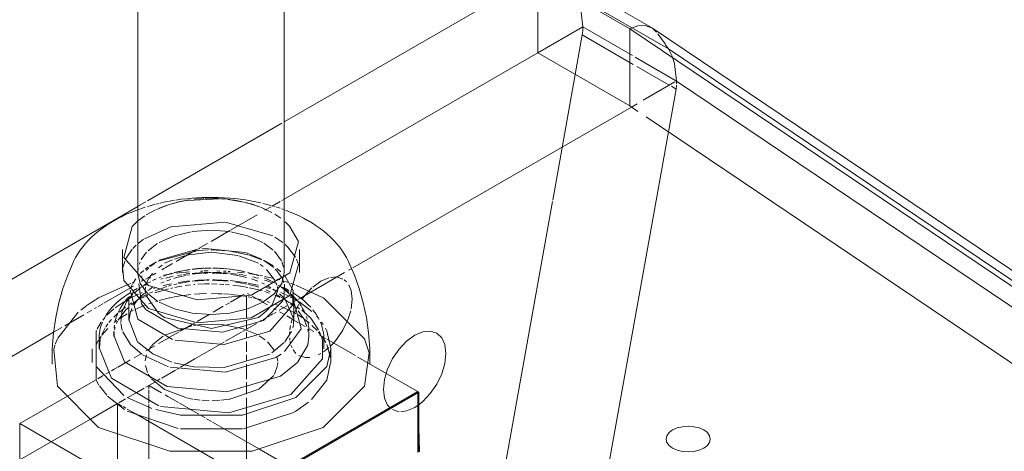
# Model space of a CAD drawing. Header units: inches. Extents: x -332 to 1204, y -60 to 270.
# Tile 21 of 91: x -159 to -148, y -12 to -7. Entities that reach past the tile are written whole.
import ezdxf

# ---------------------------------------------------------------- set-up
doc = ezdxf.new("R2010")
doc.units = ezdxf.units.IN
doc.header["$MEASUREMENT"] = 0
doc.layers.add('P-SANR-FIXT', color=6, linetype='Continuous', lineweight=9)

# ---------------------------------------------------------------- blocks, each defined once
blk = doc.blocks.new('Water Closet-Wall Mounted-Sloan-Valve-WETS-24501201 - WETS-2450_1201-2933277-HOT AND COLD WATER RISER DIAGRAM')
at = {"layer": 'P-SANR-FIXT'}
for p, q in [((-157.808, -5.528), (-157.808, -9.823)), ((-156.152, -9.823), (-156.152, -5.528)), ((-151.999, -7.053), (-153.049, -6.447)), ((-153.285, -6.465), (-156.152, -8.12)), ((-152.244, -7.066), (-153.285, -6.465)), ((-153.285, -6.465), (-153.285, -7.339)), ((-153.285, -7.339), (-153.285, -6.465)), ((-152.244, -7.066), (-153.285, -6.465)), ((-152.863, -6.685), (-151.805, -7.295)), ((-152.777, -7.046), (-153.285, -7.339)), ((-153.285, -7.339), (-152.777, -7.046)), ((-152.214, -7.371), (-152.777, -7.046)), ((-152.214, -7.371), (-152.777, -7.046)), ((-143.232, -13.142), (-152.244, -7.066)), ((-152.244, -7.066), (-152.244, -7.94)), ((-152.244, -7.94), (-152.244, -7.066)), ((-143.232, -13.142), (-152.244, -7.066)), ((-142.973, -13.139), (-151.988, -7.06)), ((-151.987, -7.061), (-151.941, -7.106)), ((-151.927, -7.125), (-151.845, -7.239)), ((-152.781, -7.137), (-152.861, -7.583)), ((-152.781, -7.137), (-152.205, -7.47)), ((-156.152, -8.994), (-153.285, -7.339)), ((-156.152, -8.994), (-153.285, -7.339)), ((-153.285, -7.339), (-152.244, -7.94)), ((-153.285, -7.339), (-152.244, -7.94)), ((-151.843, -7.243), (-151.805, -7.295)), ((-151.805, -7.295), (-151.766, -7.375)), ((-151.805, -7.295), (-142.788, -13.375)), ((-151.717, -7.658), (-152.184, -7.388)), ((-151.717, -7.658), (-152.184, -7.388)), ((-152.165, -7.492), (-151.797, -7.705)), ((-152.861, -7.583), (-153.116, -9.007)), ((-151.735, -7.668), (-152.094, -7.876)), ((-142.698, -13.739), (-151.717, -7.658)), ((-151.716, -7.689), (-151.717, -7.658)), ((-151.807, -8.234), (-151.72, -7.749)), ((-151.774, -7.718), (-151.72, -7.749)), ((-151.72, -7.749), (-151.716, -7.703)), ((-152.226, -7.952), (-155.378, -9.772)), ((-152.244, -7.94), (-152.153, -8.001)), ((-152.244, -7.94), (-152.153, -8.001)), ((-152.161, -7.915), (-152.226, -7.952)), ((-152.06, -8.064), (-143.232, -14.016)), ((-152.06, -8.064), (-143.232, -14.016)), ((-156.18, -8.136), (-157.697, -9.012)), ((-152.488, -12.033), (-151.807, -8.234)), ((-157.439, -9.015), (-157.394, -9.007)), ((-157.357, -9.03), (-157.26, -9.01)), ((-157.254, -8.989), (-157.199, -8.984)), ((-157.213, -9.001), (-157.251, -9.007)), ((-157.243, -9.008), (-156.886, -8.99)), ((-157.137, -8.992), (-157.175, -8.996)), ((-156.869, -8.991), (-156.841, -8.993)), ((-156.831, -8.979), (-156.772, -8.983)), ((-156.786, -8.998), (-156.609, -9.029)), ((-156.652, -8.995), (-156.592, -9.003)), ((-156.18, -9.01), (-156.158, -8.997)), ((-156.18, -9.01), (-156.158, -8.997)), ((-153.118, -9.02), (-153.678, -12.145)), ((-157.808, -9.076), (-164.555, -12.972)), ((-157.786, -9.063), (-157.808, -9.076)), ((-157.808, -9.114), (-157.785, -9.106)), ((-157.717, -9.024), (-157.78, -9.06)), ((-157.778, -9.104), (-157.724, -9.085)), ((-157.713, -9.172), (-157.607, -9.115)), ((-157.599, -9.05), (-157.566, -9.042)), ((-157.598, -9.111), (-157.441, -9.052)), ((-157.472, -9.062), (-157.508, -9.074)), ((-157.441, -9.052), (-157.472, -9.062)), ((-157.4, -9.04), (-157.436, -9.05)), ((-157.434, -9.05), (-157.357, -9.03)), ((-156.566, -9.038), (-156.601, -9.029)), ((-156.587, -9.034), (-156.429, -9.083)), ((-156.395, -9.097), (-156.422, -9.086)), ((-156.395, -9.042), (-156.359, -9.05)), ((-156.39, -9.099), (-156.291, -9.146)), ((-156.353, -9.115), (-156.387, -9.1)), ((-156.37, -9.12), (-156.3, -9.08)), ((-156.37, -9.12), (-156.3, -9.08)), ((-156.359, -9.05), (-156.302, -9.066)), ((-156.294, -9.068), (-156.263, -9.077)), ((-156.29, -9.074), (-156.199, -9.021)), ((-156.29, -9.074), (-156.199, -9.021)), ((-156.247, -9.082), (-156.197, -9.098)), ((-156.18, -9.104), (-156.157, -9.113)), ((-157.821, -9.252), (-157.8, -9.234)), ((-157.796, -9.231), (-157.73, -9.183)), ((-156.758, -9.344), (-156.46, -9.172)), ((-156.758, -9.344), (-156.46, -9.172)), ((-156.257, -9.166), (-156.191, -9.21)), ((-157.434, -9.309), (-157.731, -9.442)), ((-156.824, -9.253), (-157.431, -9.308)), ((-157.195, -9.361), (-156.98, -9.345)), ((-156.98, -9.345), (-156.766, -9.361)), ((-156.98, -9.472), (-156.766, -9.348)), ((-156.98, -9.472), (-156.766, -9.348)), ((-156.281, -9.41), (-156.817, -9.253)), ((-156.142, -9.25), (-156.114, -9.277)), ((-156.114, -9.277), (-156.091, -9.3)), ((-156.091, -9.3), (-155.992, -9.474)), ((-157.742, -9.449), (-157.804, -9.496)), ((-156.169, -9.486), (-156.257, -9.424)), ((-157.98, -9.565), (-157.98, -9.823)), ((-157.872, -9.562), (-157.947, -9.675)), ((-157.827, -9.516), (-157.864, -9.553)), ((-157.691, -9.578), (-157.588, -9.498)), ((-157.127, -9.576), (-157.577, -9.696)), ((-157.106, -9.551), (-157.565, -9.686)), ((-157.373, -9.699), (-157.147, -9.568)), ((-157.373, -9.699), (-157.147, -9.568)), ((-157.013, -9.569), (-157.121, -9.575)), ((-157.109, -9.546), (-157.02, -9.495)), ((-157.109, -9.546), (-157.02, -9.495)), ((-156.597, -9.598), (-157.084, -9.549)), ((-156.792, -9.579), (-156.977, -9.569)), ((-156.383, -9.492), (-156.276, -9.572)), ((-156.112, -9.537), (-156.142, -9.508)), ((-156.025, -9.652), (-156.112, -9.537)), ((-155.98, -9.823), (-155.98, -9.565)), ((-157.769, -9.677), (-157.708, -9.595)), ((-157.415, -9.68), (-157.506, -9.72)), ((-157.281, -9.635), (-157.394, -9.672)), ((-156.98, -9.593), (-157.26, -9.63)), ((-156.677, -9.633), (-156.975, -9.593)), ((-156.565, -9.624), (-156.758, -9.584)), ((-156.445, -9.72), (-156.665, -9.636)), ((-156.411, -9.672), (-156.592, -9.599)), ((-156.525, -9.636), (-156.552, -9.628)), ((-156.407, -9.68), (-156.525, -9.636)), ((-156.316, -9.727), (-156.386, -9.686)), ((-156.271, -9.769), (-156.386, -9.686)), ((-156.263, -9.584), (-156.184, -9.692)), ((-155.992, -9.733), (-156.015, -9.672)), ((-157.956, -9.696), (-157.976, -9.77)), ((-157.808, -9.818), (-157.804, -9.777)), ((-157.793, -9.73), (-157.783, -9.706)), ((-157.695, -9.765), (-157.726, -9.788)), ((-157.683, -9.773), (-157.714, -9.803)), ((-157.635, -9.727), (-157.678, -9.753)), ((-157.619, -9.721), (-157.667, -9.758)), ((-157.598, -9.705), (-157.635, -9.727)), ((-157.6, -9.707), (-157.626, -9.722)), ((-157.533, -9.74), (-157.574, -9.772)), ((-157.536, -9.793), (-157.506, -9.776)), ((-157.536, -9.793), (-157.506, -9.776)), ((-157.499, -9.772), (-157.414, -9.723)), ((-157.499, -9.772), (-157.414, -9.723)), ((-157.266, -9.798), (-157.4, -9.827)), ((-157.226, -9.792), (-157.256, -9.797)), ((-157.136, -9.781), (-157.195, -9.788)), ((-157.005, -9.774), (-157.116, -9.78)), ((-157.006, -9.774), (-157.046, -9.776)), ((-157.042, -9.775), (-157.006, -9.774)), ((-156.98, -9.774), (-157.003, -9.774)), ((-156.958, -9.774), (-156.92, -9.775)), ((-156.814, -9.782), (-156.944, -9.774)), ((-156.766, -9.787), (-156.791, -9.784)), ((-156.791, -9.784), (-156.766, -9.787)), ((-156.688, -9.798), (-156.789, -9.784)), ((-156.605, -9.814), (-156.685, -9.798)), ((-156.389, -9.758), (-156.423, -9.733)), ((-156.326, -9.721), (-156.388, -9.689)), ((-156.252, -9.923), (-156.352, -9.789)), ((-156.279, -9.749), (-156.316, -9.727)), ((-156.189, -9.818), (-156.235, -9.78)), ((-156.178, -9.705), (-156.159, -9.763)), ((-156.154, -9.788), (-156.152, -9.816)), ((-155.395, -9.781), (-155.424, -9.798)), ((-157.832, -9.895), (-157.866, -9.948)), ((-157.78, -9.947), (-157.808, -9.84)), ((-157.741, -9.8), (-157.78, -9.835)), ((-157.758, -9.862), (-157.772, -9.886)), ((-157.772, -9.912), (-157.748, -9.906)), ((-157.722, -9.899), (-157.698, -9.893)), ((-157.672, -9.875), (-157.702, -9.925)), ((-157.697, -9.886), (-157.661, -9.865)), ((-157.697, -9.886), (-157.661, -9.865)), ((-157.689, -9.89), (-157.66, -9.883)), ((-157.641, -9.836), (-157.671, -9.873)), ((-157.643, -9.855), (-157.605, -9.833)), ((-157.643, -9.855), (-157.605, -9.833)), ((-157.642, -9.915), (-157.618, -9.904)), ((-157.599, -9.896), (-157.625, -9.908)), ((-157.543, -9.873), (-157.568, -9.883)), ((-157.521, -9.894), (-157.546, -9.901)), ((-157.423, -9.833), (-157.521, -9.865)), ((-157.513, -9.861), (-157.479, -9.85)), ((-157.454, -9.877), (-157.494, -9.887)), ((-157.435, -9.902), (-157.48, -9.918)), ((-157.476, -9.849), (-157.439, -9.838)), ((-157.409, -9.867), (-157.45, -9.876)), ((-157.37, -9.882), (-157.401, -9.891)), ((-157.27, -9.857), (-157.368, -9.881)), ((-157.366, -9.83), (-157.342, -9.828)), ((-157.311, -9.849), (-157.359, -9.857)), ((-157.339, -9.827), (-157.262, -9.819)), ((-157.262, -9.842), (-157.293, -9.846)), ((-157.22, -9.836), (-157.26, -9.841)), ((-157.258, -9.819), (-157.222, -9.816)), ((-157.222, -9.849), (-157.254, -9.854)), ((-157.121, -9.836), (-157.19, -9.844)), ((-157.032, -9.907), (-157.126, -9.911)), ((-157.085, -9.833), (-157.119, -9.836)), ((-157.074, -9.825), (-157.113, -9.827)), ((-157.101, -9.809), (-157.072, -9.808)), ((-157.02, -9.83), (-157.073, -9.832)), ((-157.012, -9.823), (-157.063, -9.824)), ((-157.058, -9.807), (-157.013, -9.806)), ((-157, -9.907), (-157.028, -9.907)), ((-156.98, -9.823), (-157.004, -9.823)), ((-156.933, -9.831), (-156.967, -9.83)), ((-156.929, -9.907), (-156.96, -9.906)), ((-156.797, -9.841), (-156.925, -9.831)), ((-156.793, -9.914), (-156.922, -9.907)), ((-156.915, -9.807), (-156.88, -9.808)), ((-156.811, -9.829), (-156.843, -9.827)), ((-156.839, -9.809), (-156.807, -9.811)), ((-156.766, -9.833), (-156.811, -9.829)), ((-156.786, -9.812), (-156.764, -9.814)), ((-156.719, -9.838), (-156.761, -9.833)), ((-156.701, -9.854), (-156.756, -9.846)), ((-156.681, -9.843), (-156.71, -9.839)), ((-156.579, -9.88), (-156.697, -9.855)), ((-156.679, -9.821), (-156.605, -9.829)), ((-156.622, -9.852), (-156.662, -9.845)), ((-156.584, -9.859), (-156.614, -9.853)), ((-156.536, -9.831), (-156.564, -9.824)), ((-156.553, -9.836), (-156.515, -9.842)), ((-156.509, -9.839), (-156.538, -9.831)), ((-156.488, -9.845), (-156.526, -9.834)), ((-156.45, -9.924), (-156.522, -9.897)), ((-156.437, -9.862), (-156.509, -9.839)), ((-156.476, -9.882), (-156.509, -9.874)), ((-156.481, -9.847), (-156.444, -9.854)), ((-156.452, -9.857), (-156.48, -9.848)), ((-156.445, -9.89), (-156.472, -9.883)), ((-156.424, -9.857), (-156.398, -9.862)), ((-156.345, -9.898), (-156.38, -9.883)), ((-156.338, -9.922), (-156.376, -9.91)), ((-156.37, -9.868), (-156.321, -9.879)), ((-156.302, -9.919), (-156.345, -9.899)), ((-156.311, -9.914), (-156.333, -9.903)), ((-156.314, -9.88), (-156.287, -9.887)), ((-156.236, -9.899), (-156.202, -9.909)), ((-156.152, -9.823), (-156.18, -9.947)), ((-156.156, -9.941), (-156.175, -9.892)), ((-156.053, -10.029), (-156.145, -9.863)), ((-155.471, -9.825), (-155.969, -10.113)), ((-155.561, -9.875), (-155.63, -9.88)), ((-155.488, -9.898), (-155.558, -9.875)), ((-155.447, -9.931), (-155.475, -9.906)), ((-158.251, -10.11), (-157.929, -9.963)), ((-158.191, -10.171), (-157.892, -9.999)), ((-158.191, -10.171), (-157.892, -9.999)), ((-157.929, -9.963), (-157.888, -9.948)), ((-157.892, -9.999), (-157.857, -9.978)), ((-157.892, -9.999), (-157.857, -9.978)), ((-157.872, -9.959), (-157.891, -10.007)), ((-157.873, -9.943), (-157.849, -9.936)), ((-157.837, -10.018), (-157.862, -10.033)), ((-157.773, -9.993), (-157.851, -10.057)), ((-157.814, -10.007), (-157.836, -10.018)), ((-157.798, -9.951), (-157.765, -10.179)), ((-157.697, -10.062), (-157.78, -9.947)), ((-157.767, -9.927), (-157.741, -9.912)), ((-157.767, -9.927), (-157.741, -9.912)), ((-157.708, -9.951), (-157.766, -9.989)), ((-157.728, -9.966), (-157.754, -9.978)), ((-157.737, -9.966), (-157.717, -9.954)), ((-157.722, -9.989), (-157.725, -10.024)), ((-157.703, -9.927), (-157.719, -9.973)), ((-157.665, -9.928), (-157.698, -9.946)), ((-157.67, -10.017), (-157.694, -10.026)), ((-157.637, -9.988), (-157.677, -10.015)), ((-157.595, -9.993), (-157.631, -10.004)), ((-157.576, -10.017), (-157.613, -10.031)), ((-157.46, -10.01), (-157.575, -10.042)), ((-157.518, -9.996), (-157.573, -10.016)), ((-157.511, -9.93), (-157.546, -9.945)), ((-157.427, -9.951), (-157.521, -9.973)), ((-157.48, -9.984), (-157.514, -9.995)), ((-157.43, -9.969), (-157.46, -9.978)), ((-157.411, -9.998), (-157.436, -10.004)), ((-157.364, -9.953), (-157.402, -9.962)), ((-157.365, -9.989), (-157.39, -9.994)), ((-157.312, -9.979), (-157.362, -9.988)), ((-157.219, -9.927), (-157.344, -9.948)), ((-157.211, -9.965), (-157.272, -9.973)), ((-157.148, -9.918), (-157.195, -9.924)), ((-157.163, -9.96), (-157.174, -9.961)), ((-157.13, -9.911), (-157.164, -9.914)), ((-157.125, -9.917), (-157.146, -9.918)), ((-157.052, -9.954), (-157.128, -9.958)), ((-157.059, -9.913), (-157.124, -9.917)), ((-156.997, -9.954), (-157.051, -9.954)), ((-157.007, -9.912), (-157.031, -9.912)), ((-156.911, -9.955), (-156.975, -9.954)), ((-156.924, -9.913), (-156.968, -9.912)), ((-156.839, -9.918), (-156.919, -9.913)), ((-156.837, -9.959), (-156.884, -9.957)), ((-156.783, -9.923), (-156.837, -9.918)), ((-156.775, -9.964), (-156.815, -9.961)), ((-156.712, -9.921), (-156.764, -9.916)), ((-156.701, -9.972), (-156.733, -9.968)), ((-156.632, -9.932), (-156.709, -9.922)), ((-156.654, -9.94), (-156.699, -9.933)), ((-156.645, -9.98), (-156.698, -9.973)), ((-156.573, -9.955), (-156.65, -9.94)), ((-156.564, -9.993), (-156.642, -9.98)), ((-156.574, -9.942), (-156.626, -9.933)), ((-156.531, -9.95), (-156.559, -9.944)), ((-156.439, -10.021), (-156.549, -9.996)), ((-156.474, -9.962), (-156.524, -9.951)), ((-156.445, -9.969), (-156.474, -9.962)), ((-156.377, -9.957), (-156.405, -9.943)), ((-156.31, -10.042), (-156.357, -10.022)), ((-156.312, -10.007), (-156.355, -9.994)), ((-156.305, -9.996), (-156.345, -9.973)), ((-156.298, -9.936), (-156.332, -9.924)), ((-156.245, -9.95), (-156.298, -9.922)), ((-156.257, -10.026), (-156.285, -10.016)), ((-156.251, -10.031), (-156.277, -10.013)), ((-156.18, -9.947), (-156.263, -10.062)), ((-156.235, -9.967), (-156.246, -9.936)), ((-156.226, -10.018), (-156.23, -9.983)), ((-156.192, -9.983), (-156.219, -9.966)), ((-156.08, -10.077), (-156.188, -9.986)), ((-156.155, -9.922), (-156.105, -9.937)), ((-156.083, -9.945), (-156.033, -9.962)), ((-156.02, -9.967), (-155.71, -10.11)), ((-155.84, -9.998), (-155.915, -10.079)), ((-155.397, -10.028), (-155.422, -9.965)), ((-158.381, -10.194), (-158.287, -10.132)), ((-158.283, -10.129), (-158.251, -10.11)), ((-157.911, -10.122), (-157.936, -10.157)), ((-157.927, -10.12), (-157.903, -10.095)), ((-157.902, -10.119), (-157.925, -10.132)), ((-157.863, -10.068), (-157.91, -10.121)), ((-157.908, -10.107), (-157.908, -10.367)), ((-157.881, -10.107), (-157.902, -10.119)), ((-157.824, -10.08), (-157.88, -10.107)), ((-157.796, -10.124), (-157.88, -10.189)), ((-157.878, -10.071), (-157.852, -10.048)), ((-157.8, -10.068), (-157.824, -10.08)), ((-157.775, -10.119), (-157.801, -10.131)), ((-157.759, -10.1), (-157.796, -10.124)), ((-157.765, -10.086), (-157.795, -10.116)), ((-157.76, -10.051), (-157.783, -10.061)), ((-157.733, -10.058), (-157.763, -10.084)), ((-157.727, -10.083), (-157.755, -10.097)), ((-157.732, -10.1), (-157.755, -10.11)), ((-157.725, -10.026), (-157.722, -10.063)), ((-157.692, -10.066), (-157.725, -10.082)), ((-157.695, -10.085), (-157.723, -10.097)), ((-157.717, -10.082), (-157.576, -10.283)), ((-157.583, -10.151), (-157.689, -10.07)), ((-157.639, -10.042), (-157.675, -10.058)), ((-157.578, -10.043), (-157.614, -10.056)), ((-157.567, -10.141), (-157.449, -10.111)), ((-157.445, -10.111), (-157.404, -10.102)), ((-157.288, -10.083), (-157.208, -10.074)), ((-157.167, -10.07), (-157.112, -10.066)), ((-157.107, -10.066), (-157.031, -10.063)), ((-156.975, -10.063), (-156.9, -10.064)), ((-156.895, -10.064), (-156.854, -10.066)), ((-156.839, -10.066), (-156.771, -10.071)), ((-156.761, -10.072), (-156.642, -10.086)), ((-156.759, -10.159), (-156.642, -10.091)), ((-156.639, -10.089), (-156.607, -10.071)), ((-156.626, -10.088), (-156.574, -10.097)), ((-156.578, -10.084), (-156.578, -10.24)), ((-156.566, -10.061), (-156.544, -10.074)), ((-156.561, -10.099), (-156.518, -10.108)), ((-156.515, -10.091), (-156.395, -10.16)), ((-156.499, -10.112), (-156.401, -10.137)), ((-156.4, -10.032), (-156.422, -10.026)), ((-156.263, -10.062), (-156.393, -10.16)), ((-156.323, -10.057), (-156.37, -10.041)), ((-156.288, -10.19), (-156.225, -10.026)), ((-156.203, -10.106), (-156.257, -10.082)), ((-156.197, -10.1), (-156.243, -10.074)), ((-156.158, -10.109), (-156.206, -10.065)), ((-156.15, -10.069), (-156.19, -10.052)), ((-156.164, -10.12), (-156.19, -10.104)), ((-156.087, -10.165), (-156.161, -10.126)), ((-156.097, -10.165), (-156.154, -10.126)), ((-156.047, -10.345), (-156.145, -10.123)), ((-156.105, -10.09), (-156.139, -10.074)), ((-156.067, -10.109), (-156.086, -10.099)), ((-156.06, -10.098), (-156.076, -10.08)), ((-155.96, -10.457), (-156.06, -10.098)), ((-156.021, -10.134), (-156.046, -10.121)), ((-156.043, -10.367), (-156.043, -10.107)), ((-155.969, -10.113), (-155.997, -10.129)), ((-155.918, -10.083), (-155.95, -10.127)), ((-155.384, -10.127), (-155.397, -10.028)), ((-155.396, -10.234), (-155.384, -10.127)), ((-158.453, -10.249), (-158.386, -10.197)), ((-158.299, -10.233), (-158.274, -10.219)), ((-158.299, -10.233), (-158.274, -10.219)), ((-158.257, -10.21), (-158.205, -10.179)), ((-158.257, -10.21), (-158.205, -10.179)), ((-158.143, -10.272), (-158.122, -10.244)), ((-158.08, -10.237), (-158.117, -10.27)), ((-157.93, -10.135), (-158.063, -10.224)), ((-157.948, -10.218), (-158.017, -10.272)), ((-157.989, -10.201), (-157.97, -10.173)), ((-157.919, -10.223), (-157.948, -10.252)), ((-157.874, -10.167), (-157.91, -10.191)), ((-157.876, -10.23), (-157.896, -10.283)), ((-157.813, -10.135), (-157.858, -10.196)), ((-157.838, -10.243), (-157.736, -10.199)), ((-157.765, -10.179), (-157.718, -10.244)), ((-157.682, -10.179), (-157.647, -10.166)), ((-157.607, -10.153), (-157.58, -10.145)), ((-156.955, -10.272), (-156.843, -10.207)), ((-156.811, -10.189), (-156.772, -10.166)), ((-156.578, -10.24), (-156.578, -10.342)), ((-156.395, -10.161), (-156.566, -10.237)), ((-156.39, -10.162), (-156.343, -10.19)), ((-156.386, -10.366), (-156.17, -10.148)), ((-156.355, -10.261), (-156.289, -10.191)), ((-156.347, -10.153), (-156.317, -10.162)), ((-156.269, -10.233), (-156.242, -10.248)), ((-156.258, -10.182), (-156.228, -10.193)), ((-156.123, -10.202), (-156.209, -10.252)), ((-156.194, -10.207), (-156.099, -10.249)), ((-156.036, -10.196), (-156.086, -10.166)), ((-156.049, -10.203), (-156.082, -10.177)), ((-156.016, -10.14), (-156.044, -10.156)), ((-156.011, -10.239), (-156.032, -10.218)), ((-155.971, -10.165), (-156.021, -10.135)), ((-155.988, -10.186), (-156.016, -10.24)), ((-155.978, -10.234), (-156.009, -10.213)), ((-155.839, -10.265), (-155.971, -10.165)), ((-155.852, -10.218), (-155.877, -10.192)), ((-158.713, -10.569), (-158.481, -10.273)), ((-158.632, -10.426), (-158.419, -10.303)), ((-158.632, -10.426), (-158.419, -10.303)), ((-158.381, -10.281), (-158.327, -10.249)), ((-158.381, -10.281), (-158.327, -10.249)), ((-158.182, -10.337), (-158.204, -10.363)), ((-158.195, -10.356), (-158.18, -10.328)), ((-158.178, -10.326), (-158.162, -10.299)), ((-158.162, -10.299), (-158.143, -10.272)), ((-158.121, -10.274), (-158.157, -10.308)), ((-158.104, -10.355), (-158.134, -10.39)), ((-158.037, -10.289), (-158.079, -10.329)), ((-158.067, -10.387), (-158.059, -10.354)), ((-158.058, -10.35), (-158.049, -10.322)), ((-157.948, -10.252), (-158.03, -10.364)), ((-158.029, -10.356), (-157.93, -10.29)), ((-157.896, -10.283), (-157.906, -10.357)), ((-157.893, -10.27), (-157.857, -10.252)), ((-157.137, -10.377), (-157.002, -10.299)), ((-156.445, -10.332), (-156.355, -10.261)), ((-156.365, -10.341), (-156.39, -10.356)), ((-156.308, -10.309), (-156.335, -10.325)), ((-156.28, -10.293), (-156.303, -10.306)), ((-156.244, -10.272), (-156.271, -10.287)), ((-156.204, -10.27), (-156.151, -10.301)), ((-156.124, -10.316), (-156.086, -10.338)), ((-156.093, -10.252), (-156.05, -10.273)), ((-156.086, -10.338), (-156.056, -10.355)), ((-156.062, -10.355), (-156.073, -10.393)), ((-156.047, -10.414), (-156.046, -10.355)), ((-156.045, -10.276), (-156.021, -10.29)), ((-155.996, -10.305), (-155.954, -10.332)), ((-155.93, -10.348), (-155.993, -10.258)), ((-155.892, -10.304), (-155.954, -10.252)), ((-155.933, -10.346), (-155.872, -10.394)), ((-155.914, -10.291), (-155.928, -10.26)), ((-155.895, -10.434), (-155.928, -10.352)), ((-155.892, -10.354), (-155.902, -10.322)), ((-155.86, -10.335), (-155.89, -10.306)), ((-155.765, -10.341), (-155.788, -10.315)), ((-155.432, -10.358), (-155.4, -10.257)), ((-158.76, -10.5), (-158.669, -10.447)), ((-158.76, -10.5), (-158.669, -10.447)), ((-158.222, -10.387), (-158.268, -10.46)), ((-158.22, -10.415), (-158.208, -10.385)), ((-158.215, -10.534), (-158.148, -10.457)), ((-158.177, -10.451), (-158.211, -10.517)), ((-158.146, -10.406), (-158.169, -10.438)), ((-158.077, -10.455), (-158.073, -10.421)), ((-158.074, -10.391), (-158.044, -10.367)), ((-158.064, -10.448), (-158.07, -10.474)), ((-158.036, -10.374), (-158.048, -10.402)), ((-158.001, -10.401), (-157.984, -10.481)), ((-157.906, -10.365), (-157.811, -10.607)), ((-157.198, -10.428), (-157.496, -10.529)), ((-157.328, -10.487), (-157.282, -10.461)), ((-157.273, -10.456), (-157.19, -10.408)), ((-157.19, -10.408), (-157.162, -10.392)), ((-157.094, -10.413), (-157.18, -10.424)), ((-156.612, -10.462), (-156.857, -10.413)), ((-156.845, -10.501), (-156.386, -10.366)), ((-156.459, -10.527), (-156.608, -10.464)), ((-156.578, -10.364), (-156.578, -10.465)), ((-156.466, -10.4), (-156.578, -10.465)), ((-156.405, -10.365), (-156.429, -10.379)), ((-156.149, -10.719), (-155.961, -10.46)), ((-156.08, -10.423), (-156.088, -10.472)), ((-156.055, -10.452), (-156.048, -10.42)), ((-156.051, -10.358), (-155.992, -10.392)), ((-155.977, -10.401), (-155.95, -10.417)), ((-155.95, -10.417), (-155.915, -10.437)), ((-155.88, -10.494), (-155.886, -10.465)), ((-155.878, -10.421), (-155.884, -10.387)), ((-155.876, -10.459), (-155.817, -10.493)), ((-155.839, -10.422), (-155.78, -10.482)), ((-155.71, -10.414), (-155.73, -10.386)), ((-155.715, -10.475), (-155.722, -10.445)), ((-163.798, -13.409), (-158.76, -10.5)), ((-163.798, -13.409), (-158.76, -10.5)), ((-158.741, -10.636), (-158.716, -10.575)), ((-158.247, -10.579), (-158.231, -10.555)), ((-158.246, -10.565), (-158.246, -10.686)), ((-158.239, -10.491), (-158.236, -10.475)), ((-158.221, -10.541), (-158.23, -10.571)), ((-158.078, -10.489), (-158.078, -10.547)), ((-158.074, -10.5), (-158.076, -10.545)), ((-158.076, -10.545), (-157.958, -10.836)), ((-157.52, -10.543), (-157.631, -10.63)), ((-157.574, -10.629), (-157.459, -10.563)), ((-157.449, -10.557), (-157.342, -10.496)), ((-156.637, -10.499), (-156.816, -10.602)), ((-156.583, -10.468), (-156.623, -10.491)), ((-156.578, -10.503), (-156.578, -10.565)), ((-156.369, -10.586), (-156.435, -10.541)), ((-156.147, -10.61), (-156.069, -10.493)), ((-156.09, -10.491), (-156.092, -10.535)), ((-156.09, -10.565), (-156.088, -10.591)), ((-155.887, -10.647), (-155.875, -10.55)), ((-155.873, -10.547), (-155.873, -10.5)), ((-155.764, -10.5), (-155.744, -10.524)), ((-155.74, -10.525), (-155.756, -10.487)), ((-155.748, -10.533), (-155.718, -10.551)), ((-155.72, -10.591), (-155.732, -10.548)), ((-155.723, -10.551), (-155.706, -10.578)), ((-155.718, -10.551), (-155.685, -10.57)), ((-155.706, -10.578), (-155.683, -10.617)), ((-155.705, -10.686), (-155.705, -10.565)), ((-155.671, -10.577), (-155.346, -10.765)), ((-158.759, -10.696), (-158.745, -10.647)), ((-158.325, -10.686), (-158.325, -10.841)), ((-158.279, -10.639), (-158.254, -10.59)), ((-158.233, -10.58), (-158.243, -10.679)), ((-157.806, -10.612), (-157.639, -10.743)), ((-157.716, -10.711), (-157.676, -10.688)), ((-157.658, -10.661), (-157.685, -10.7)), ((-157.665, -10.682), (-157.616, -10.653)), ((-157.634, -10.634), (-157.654, -10.657)), ((-156.874, -10.636), (-157.162, -10.802)), ((-156.833, -10.612), (-156.873, -10.635)), ((-156.578, -10.606), (-156.578, -10.72)), ((-156.265, -10.703), (-156.343, -10.608)), ((-156.291, -10.732), (-156.154, -10.617)), ((-156.086, -10.603), (-156.08, -10.633)), ((-156.076, -10.645), (-156.063, -10.678)), ((-155.998, -10.836), (-155.887, -10.647)), ((-155.671, -10.639), (-155.63, -10.791)), ((-155.671, -10.693), (-155.647, -10.672)), ((-155.626, -10.653), (-155.596, -10.623)), ((-155.625, -10.841), (-155.625, -10.686)), ((-157.85, -10.789), (-157.771, -10.743)), ((-157.755, -10.754), (-157.461, -10.89)), ((-157.711, -10.756), (-157.725, -10.822)), ((-157.639, -10.743), (-157.422, -10.84)), ((-156.815, -10.953), (-156.249, -10.787)), ((-156.578, -10.754), (-156.578, -10.825)), ((-156.249, -10.787), (-156.185, -10.747)), ((-156.226, -10.829), (-156.231, -10.79)), ((-156.052, -10.699), (-156.044, -10.712)), ((-156.044, -10.712), (-156.02, -10.74)), ((-155.988, -10.764), (-155.915, -10.786)), ((-155.913, -10.786), (-155.864, -10.785)), ((-155.769, -10.755), (-155.738, -10.739)), ((-155.707, -10.72), (-155.671, -10.693)), ((-155.319, -10.781), (-155.22, -10.838)), ((-158.074, -10.918), (-158.043, -10.9)), ((-158.034, -10.895), (-157.945, -10.844)), ((-157.941, -10.842), (-157.894, -10.814)), ((-157.723, -10.876), (-157.698, -10.957)), ((-157.442, -10.896), (-156.815, -10.953)), ((-157.396, -10.848), (-157.175, -10.891)), ((-157.341, -10.905), (-157.371, -10.922)), ((-157.162, -10.802), (-157.326, -10.897)), ((-156.578, -10.86), (-156.578, -10.884)), ((-156.578, -10.887), (-156.578, -11.031)), ((-156.261, -10.973), (-156.228, -10.878)), ((-156.227, -10.868), (-156.225, -10.841)), ((-156.196, -10.997), (-155.999, -10.837)), ((-155.22, -10.838), (-154.629, -11.179)), ((-158.262, -11.027), (-158.199, -10.99)), ((-158.168, -10.972), (-158.127, -10.949)), ((-158.107, -10.937), (-158.074, -10.918)), ((-157.69, -10.973), (-157.662, -11.015)), ((-157.382, -10.929), (-157.536, -11.018)), ((-156.445, -11.147), (-156.27, -10.988)), ((-155.001, -10.966), (-154.984, -10.916)), ((-158.604, -11.224), (-158.279, -11.037)), ((-158.159, -11.213), (-158.243, -11.108)), ((-157.818, -11.181), (-157.735, -11.132)), ((-157.735, -11.132), (-157.818, -11.181)), ((-157.617, -11.064), (-157.718, -11.123)), ((-157.718, -11.123), (-157.687, -11.105)), ((-157.683, -11.102), (-157.539, -11.185)), ((-157.683, -11.143), (-157.683, -11.113)), ((-157.653, -11.027), (-157.506, -11.147)), ((-157.556, -11.029), (-157.589, -11.049)), ((-156.578, -11.066), (-156.578, -11.199)), ((-159.141, -11.534), (-158.604, -11.224)), ((-157.96, -11.374), (-158.151, -11.222)), ((-157.93, -11.237), (-157.65, -11.361)), ((-157.92, -11.24), (-157.823, -11.183)), ((-157.823, -11.183), (-157.92, -11.24)), ((-157.683, -11.2), (-157.683, -11.155)), ((-157.683, -11.264), (-157.683, -11.21)), ((-157.505, -11.147), (-157.266, -11.24)), ((-157.497, -11.21), (-157.467, -11.227)), ((-157.467, -11.227), (-157.349, -11.295)), ((-157.259, -11.242), (-157.185, -11.257)), ((-157.206, -12.652), (-154.642, -11.172)), ((-154.629, -11.179), (-157.192, -12.659)), ((-156.767, -11.257), (-156.449, -11.149)), ((-156.626, -11.439), (-156.021, -11.237)), ((-156.578, -11.241), (-156.578, -11.283)), ((-154.642, -11.172), (-154.623, -11.849)), ((-154.642, -11.187), (-154.642, -11.86)), ((-154.629, -11.639), (-154.629, -11.179)), ((-158.036, -11.307), (-158.344, -11.484)), ((-157.988, -11.335), (-158.036, -11.307)), ((-158.036, -11.307), (-158.036, -11.649)), ((-158.021, -11.298), (-157.946, -11.254)), ((-157.946, -11.254), (-158.021, -11.298)), ((-157.945, -11.359), (-157.974, -11.342)), ((-157.683, -11.304), (-157.683, -11.264)), ((-157.683, -11.344), (-157.683, -11.319)), ((-157.683, -11.475), (-157.683, -11.348)), ((-157.338, -11.301), (-157.119, -11.428)), ((-157.176, -11.258), (-157.102, -11.268)), ((-157.079, -11.27), (-157.002, -11.274)), ((-156.968, -11.274), (-156.88, -11.27)), ((-156.865, -11.269), (-156.77, -11.257)), ((-156.578, -11.285), (-156.578, -11.418)), ((-155.878, -11.292), (-156.021, -11.392)), ((-154.586, -11.285), (-154.628, -11.319)), ((-157.35, -11.59), (-157.93, -11.392)), ((-157.83, -11.425), (-157.928, -11.369)), ((-157.102, -11.846), (-157.83, -11.425)), ((-157.1, -11.439), (-157.046, -11.47)), ((-156.049, -11.407), (-156.614, -11.592)), ((-156.578, -11.423), (-156.578, -11.578)), ((-156.021, -11.392), (-156.045, -11.405)), ((-154.854, -11.399), (-154.927, -11.376)), ((-154.769, -11.39), (-154.835, -11.399)), ((-158.344, -11.484), (-159.141, -11.944)), ((-159.141, -13.625), (-159.141, -11.534)), ((-157.192, -12.659), (-159.141, -11.534)), ((-157.683, -11.767), (-157.683, -11.475)), ((-157.032, -11.478), (-156.976, -11.51)), ((-156.964, -11.517), (-156.831, -11.594)), ((-156.578, -11.578), (-156.578, -11.74)), ((-158.036, -11.649), (-158.036, -13.75)), ((-156.626, -11.594), (-157.325, -11.594)), ((-156.831, -11.594), (-156.439, -11.82)), ((-154.629, -11.852), (-154.629, -11.639)), ((-157.683, -13.761), (-157.683, -11.767)), ((-156.578, -11.74), (-156.578, -11.846)), ((-156.456, -12.219), (-157.102, -11.846)), ((-156.578, -11.846), (-156.578, -12.145)), ((-156.439, -11.82), (-156.102, -12.015))]:
    blk.add_line(p, q, dxfattribs=at)
for points in [[(-152.847, -6.713, 0), (-152.799, -6.847, 0), (-152.777, -7.046, 0)], [(-152.777, -7.046, 0), (-152.777, -7.09, 0), (-152.781, -7.137, 0)], [(-152.244, -7.066, 0), (-152.153, -7.034, 0), (-152.069, -7.03, 0), (-151.997, -7.055, 0), (-151.988, -7.06, 0)], [(-151.763, -7.381, 0), (-151.739, -7.459, 0), (-151.717, -7.658, 0)], [(-157.555, -9.039, 0), (-157.497, -9.026, 0), (-157.442, -9.016, 0)], [(-157.38, -9.005, 0), (-157.32, -8.996, 0), (-157.26, -8.989, 0)], [(-157.253, -9.008, 0), (-157.289, -9.014, 0), (-157.326, -9.022, 0)], [(-157.195, -8.983, 0), (-157.139, -8.979, 0), (-157.078, -8.976, 0), (-157.017, -8.975, 0), (-156.955, -8.975, 0), (-156.894, -8.976, 0), (-156.833, -8.978, 0)], [(-157.06, -8.987, 0), (-157.098, -8.989, 0), (-157.137, -8.992, 0)], [(-156.982, -8.985, 0), (-157.021, -8.985, 0), (-157.046, -8.986, 0)], [(-156.831, -8.992, 0), (-156.866, -8.989, 0), (-156.905, -8.987, 0), (-156.944, -8.985, 0), (-156.98, -8.985, 0)], [(-156.766, -8.999, 0), (-156.789, -8.996, 0), (-156.828, -8.992, 0)], [(-156.766, -8.983, 0), (-156.712, -8.988, 0), (-156.652, -8.995, 0)], [(-156.638, -9.021, 0), (-156.676, -9.013, 0), (-156.713, -9.006, 0), (-156.751, -9.001, 0)], [(-156.592, -9.003, 0), (-156.533, -9.013, 0), (-156.474, -9.024, 0), (-156.416, -9.037, 0)], [(-158.534, -9.699, 0), (-158.512, -9.656, 0), (-158.488, -9.614, 0), (-158.461, -9.573, 0), (-158.431, -9.534, 0), (-158.4, -9.496, 0), (-158.366, -9.459, 0), (-158.331, -9.424, 0), (-158.293, -9.39, 0), (-158.254, -9.358, 0), (-158.213, -9.326, 0), (-158.17, -9.296, 0), (-158.126, -9.268, 0), (-158.08, -9.24, 0), (-158.033, -9.214, 0), (-157.985, -9.189, 0), (-157.935, -9.166, 0), (-157.884, -9.144, 0), (-157.832, -9.123, 0), (-157.808, -9.114, 0)], [(-157.697, -9.077, 0), (-157.669, -9.069, 0), (-157.612, -9.053, 0)], [(-157.508, -9.074, 0), (-157.543, -9.087, 0), (-157.566, -9.097, 0)], [(-157.326, -9.022, 0), (-157.363, -9.03, 0), (-157.394, -9.038, 0)], [(-156.457, -9.073, 0), (-156.492, -9.06, 0), (-156.528, -9.049, 0), (-156.564, -9.039, 0)], [(-156.139, -9.119, 0), (-156.086, -9.14, 0), (-156.035, -9.162, 0), (-155.985, -9.185, 0), (-155.936, -9.209, 0), (-155.889, -9.235, 0), (-155.878, -9.241, 0)], [(-155.426, -9.699, 0), (-155.448, -9.656, 0), (-155.473, -9.614, 0), (-155.5, -9.573, 0), (-155.529, -9.534, 0), (-155.561, -9.496, 0), (-155.594, -9.459, 0), (-155.63, -9.424, 0), (-155.667, -9.39, 0), (-155.706, -9.358, 0), (-155.747, -9.326, 0), (-155.79, -9.296, 0), (-155.834, -9.268, 0), (-155.878, -9.241, 0)], [(-157.687, -9.973, 0), (-157.968, -9.655, 0), (-157.871, -9.303, 0), (-157.821, -9.252, 0)], [(-157.566, -9.485, 0), (-157.394, -9.409, 0), (-157.204, -9.363, 0)], [(-156.756, -9.363, 0), (-156.566, -9.409, 0), (-156.395, -9.485, 0)], [(-155.992, -9.474, 0), (-156.089, -9.827, 0), (-156.526, -10.079, 0), (-157.137, -10.135, 0), (-157.687, -9.973, 0)], [(-158.777, -10.861, 0), (-158.776, -10.683, 0), (-158.762, -10.506, 0), (-158.737, -10.333, 0), (-158.701, -10.166, 0), (-158.655, -10.005, 0), (-158.601, -9.853, 0), (-158.54, -9.711, 0), (-158.534, -9.699, 0)], [(-157.979, -9.792, 0), (-157.968, -9.913, 0), (-157.687, -10.231, 0)], [(-157.687, -10.231, 0), (-157.137, -10.393, 0), (-156.526, -10.337, 0), (-156.089, -10.085, 0), (-155.992, -9.733, 0)], [(-157.394, -9.826, 0), (-157.363, -9.818, 0), (-157.324, -9.809, 0), (-157.285, -9.802, 0), (-157.245, -9.795, 0), (-157.217, -9.791, 0)], [(-157.217, -9.791, 0), (-157.249, -9.796, 0), (-157.266, -9.798, 0)], [(-157.061, -9.776, 0), (-157.087, -9.778, 0), (-157.128, -9.781, 0), (-157.168, -9.785, 0), (-157.195, -9.788, 0)], [(-157.195, -9.788, 0), (-157.165, -9.784, 0), (-157.124, -9.78, 0), (-157.083, -9.777, 0), (-157.061, -9.776, 0)], [(-156.899, -9.776, 0), (-156.923, -9.775, 0), (-156.958, -9.774, 0)], [(-156.801, -9.783, 0), (-156.842, -9.779, 0), (-156.883, -9.777, 0)], [(-156.879, -9.777, 0), (-156.838, -9.78, 0), (-156.797, -9.783, 0)], [(-156.602, -9.815, 0), (-156.641, -9.806, 0), (-156.681, -9.799, 0), (-156.721, -9.793, 0), (-156.754, -9.788, 0)], [(-156.754, -9.788, 0), (-156.717, -9.793, 0), (-156.685, -9.798, 0)], [(-156.18, -9.884, 0), (-156.233, -9.808, 0), (-156.254, -9.786, 0)], [(-155.184, -10.861, 0), (-155.185, -10.683, 0), (-155.198, -10.506, 0), (-155.223, -10.333, 0), (-155.259, -10.166, 0), (-155.305, -10.005, 0), (-155.359, -9.853, 0), (-155.421, -9.711, 0), (-155.426, -9.699, 0)], [(-157.513, -9.853, 0), (-157.445, -9.842, 0), (-157.41, -9.836, 0)], [(-157.124, -9.828, 0), (-157.163, -9.831, 0), (-157.195, -9.834, 0)], [(-156.861, -9.825, 0), (-156.911, -9.823, 0), (-156.962, -9.823, 0)], [(-155.647, -9.883, 0), (-155.738, -9.922, 0), (-155.83, -9.989, 0)], [(-157.227, -9.92, 0), (-157.325, -9.933, 0), (-157.353, -9.937, 0)], [(-156.439, -9.991, 0), (-156.475, -9.98, 0), (-156.557, -9.959, 0)], [(-156.1, -10.026, 0), (-156.132, -10.009, 0), (-156.171, -9.99, 0)], [(-156.17, -10.148, 0), (-156.153, -10.101, 0), (-156.151, -9.958, 0)], [(-156.099, -10.048, 0), (-156.126, -10.026, 0), (-156.155, -10.005, 0)], [(-158.12, -10.242, 0), (-158.099, -10.218, 0), (-158.074, -10.192, 0), (-158.048, -10.166, 0), (-158.02, -10.141, 0), (-157.99, -10.117, 0), (-157.959, -10.094, 0), (-157.926, -10.072, 0), (-157.896, -10.053, 0)], [(-157.97, -10.173, 0), (-157.949, -10.146, 0), (-157.927, -10.12, 0)], [(-157.896, -10.023, 0), (-157.806, -10.351, 0), (-157.416, -10.581, 0)], [(-157.396, -10.1, 0), (-157.325, -10.088, 0), (-157.298, -10.084, 0)], [(-156.316, -10.488, 0), (-156.055, -10.191, 0), (-156.053, -10.029, 0)], [(-155.928, -10.26, 0), (-155.944, -10.23, 0), (-155.962, -10.201, 0), (-155.981, -10.173, 0), (-156.002, -10.146, 0), (-156.024, -10.12, 0), (-156.048, -10.095, 0), (-156.073, -10.071, 0)], [(-155.992, -10.094, 0), (-156.025, -10.072, 0), (-156.059, -10.05, 0)], [(-155.877, -10.192, 0), (-155.903, -10.166, 0), (-155.931, -10.141, 0), (-155.961, -10.117, 0), (-155.992, -10.094, 0)], [(-155.709, -10.11, 0), (-155.245, -10.575, 0), (-155.193, -10.734, 0)], [(-158.046, -10.315, 0), (-158.037, -10.291, 0), (-158.023, -10.26, 0), (-158.007, -10.23, 0), (-157.989, -10.201, 0)], [(-157.936, -10.157, 0), (-157.99, -10.275, 0), (-158.002, -10.391, 0)], [(-156.566, -10.237, 0), (-156.766, -10.285, 0), (-156.98, -10.301, 0), (-157.195, -10.285, 0), (-157.394, -10.237, 0), (-157.566, -10.161, 0)], [(-157.715, -10.247, 0), (-157.354, -10.455, 0), (-156.845, -10.501, 0)], [(-157.576, -10.283, 0), (-157.506, -10.332, 0), (-156.975, -10.459, 0), (-156.445, -10.332, 0)], [(-156.022, -10.251, 0), (-156.044, -10.303, 0), (-156.052, -10.325, 0)], [(-155.764, -10.471, 0), (-155.844, -10.353, 0), (-155.86, -10.335, 0)], [(-155.756, -10.356, 0), (-155.771, -10.328, 0), (-155.789, -10.299, 0), (-155.808, -10.272, 0), (-155.827, -10.247, 0)], [(-158.236, -10.475, 0), (-158.229, -10.445, 0), (-158.222, -10.421, 0)], [(-156.857, -10.413, 0), (-156.975, -10.408, 0), (-157.094, -10.413, 0)], [(-155.873, -10.489, 0), (-155.874, -10.455, 0), (-155.877, -10.427, 0)], [(-155.723, -10.442, 0), (-155.731, -10.415, 0), (-155.743, -10.385, 0)], [(-155.625, -10.683, 0), (-155.671, -10.484, 0), (-155.686, -10.455, 0)], [(-155.596, -10.623, 0), (-155.561, -10.582, 0), (-155.488, -10.475, 0), (-155.436, -10.369, 0)], [(-158.277, -10.478, 0), (-158.279, -10.484, 0), (-158.279, -10.888, 0), (-157.968, -11.214, 0)], [(-158.246, -10.565, 0), (-158.245, -10.535, 0), (-158.242, -10.505, 0), (-158.239, -10.491, 0)], [(-157.979, -10.496, 0), (-157.891, -10.637, 0), (-157.762, -10.749, 0)], [(-157.386, -10.59, 0), (-156.83, -10.639, 0), (-156.316, -10.488, 0)], [(-155.705, -10.565, 0), (-155.706, -10.535, 0), (-155.709, -10.505, 0), (-155.714, -10.476, 0)], [(-154.984, -10.916, 0), (-154.927, -10.799, 0), (-154.854, -10.692, 0), (-154.769, -10.602, 0), (-154.677, -10.535, 0), (-154.586, -10.496, 0), (-154.501, -10.487, 0), (-154.427, -10.51, 0), (-154.371, -10.562, 0), (-154.336, -10.64, 0), (-154.324, -10.739, 0)], [(-158.248, -11.1, 0), (-158.279, -11.043, 0), (-158.279, -10.639, 0)], [(-158.243, -10.683, 0), (-158.107, -11.019, 0), (-157.57, -11.334, 0)], [(-156.077, -11.204, 0), (-155.721, -10.801, 0), (-155.72, -10.591, 0)], [(-156.021, -11.237, 0), (-155.671, -10.888, 0), (-155.625, -10.688, 0)], [(-158.251, -11.577, 0), (-158.716, -11.112, 0), (-158.759, -10.696, 0)], [(-155.193, -10.734, 0), (-155.245, -11.112, 0), (-155.71, -11.577, 0), (-156.515, -11.846, 0), (-157.445, -11.846, 0), (-158.251, -11.577, 0)], [(-157.171, -10.892, 0), (-156.83, -10.899, 0), (-156.316, -10.748, 0)], [(-154.324, -10.739, 0), (-154.336, -10.852, 0), (-154.371, -10.97, 0), (-154.427, -11.087, 0), (-154.501, -11.194, 0), (-154.586, -11.285, 0)], [(-157.958, -10.836, 0), (-157.476, -11.114, 0), (-156.803, -11.176, 0), (-156.196, -10.997, 0)], [(-155.628, -10.841, 0), (-155.671, -11.043, 0), (-155.843, -11.262, 0)], [(-155.031, -11.147, 0), (-155.019, -11.035, 0), (-155.001, -10.966, 0)], [(-157.552, -11.339, 0), (-156.777, -11.41, 0), (-156.077, -11.204, 0)], [(-154.956, -11.355, 0), (-154.984, -11.324, 0), (-155.019, -11.246, 0), (-155.031, -11.147, 0)], [(-154.638, -11.326, 0), (-154.677, -11.351, 0), (-154.769, -11.39, 0)], [(-157.606, -11.375, 0), (-157.325, -11.439, 0), (-156.626, -11.439, 0)], [(-151.761, -11.811, 0), (-151.8, -11.781, 0), (-151.825, -11.746, 0), (-151.834, -11.708, 0), (-151.825, -11.671, 0), (-151.8, -11.636, 0), (-151.761, -11.606, 0), (-151.709, -11.583, 0), (-151.648, -11.569, 0), (-151.584, -11.564, 0), (-151.519, -11.569, 0), (-151.459, -11.583, 0), (-151.407, -11.606, 0)], [(-151.407, -11.606, 0), (-151.367, -11.636, 0), (-151.342, -11.671, 0), (-151.334, -11.708, 0), (-151.342, -11.746, 0), (-151.367, -11.781, 0), (-151.407, -11.811, 0), (-151.459, -11.833, 0), (-151.519, -11.848, 0), (-151.584, -11.853, 0), (-151.648, -11.848, 0), (-151.709, -11.833, 0), (-151.761, -11.811, 0)]]:
    blk.add_polyline3d(points, dxfattribs=at)

msp = doc.modelspace()

# ---------------------------------------------------------------- block references
at = {"layer": 'P-SANR-FIXT'}
msp.add_blockref('Water Closet-Wall Mounted-Sloan-Valve-WETS-24501201 - WETS-2450_1201-2933277-HOT AND COLD WATER RISER DIAGRAM', (0, 0), dxfattribs=at)

doc.saveas('drawing.dxf')
